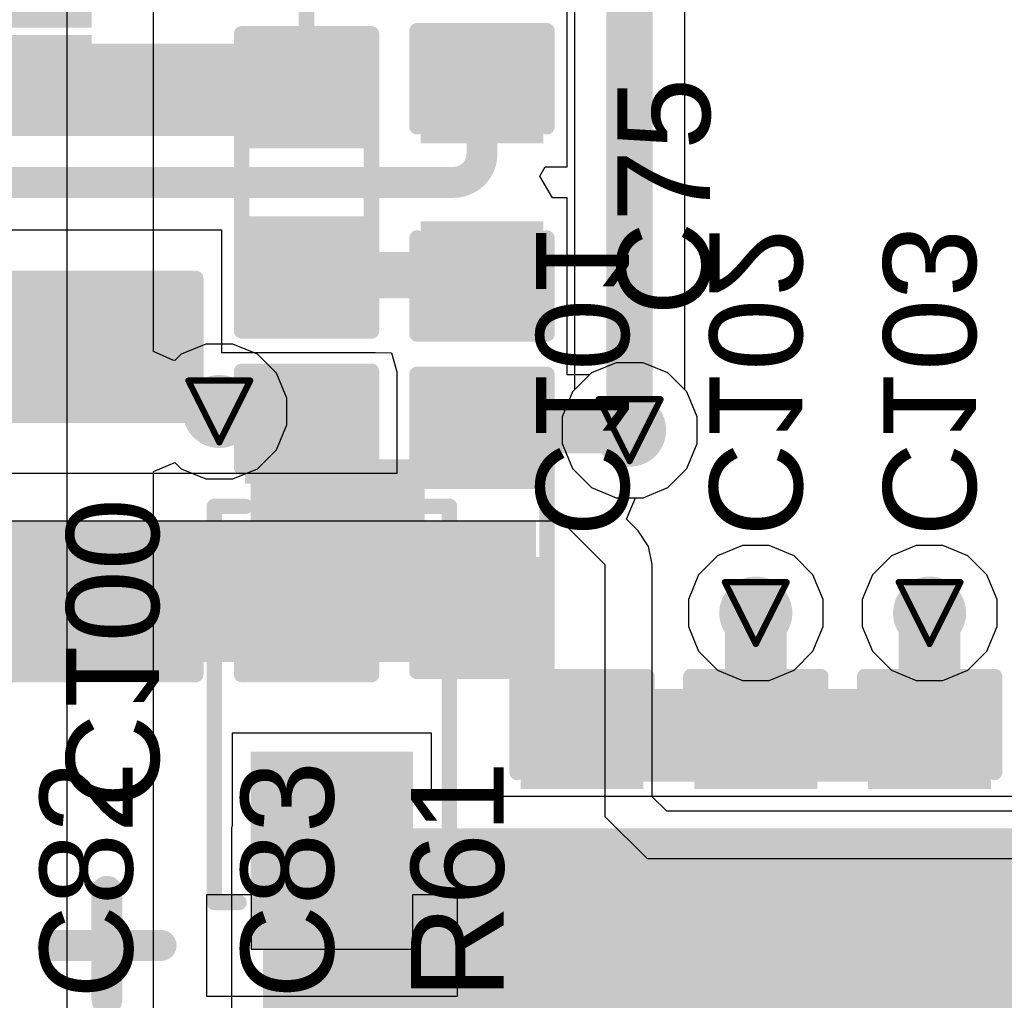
# Model space of a CAD drawing. Header units: inches. Extents: x 0 to 12.2, y 0 to 7.
# Tile 120 of 154: x 2.327 to 2.645, y 3.984 to 4.301. Entities that reach past the tile are written whole.
import ezdxf

# ---------------------------------------------------------------- set-up
doc = ezdxf.new("R2010")
doc.units = ezdxf.units.IN
doc.header["$MEASUREMENT"] = 0
for name, color, linetype in [('Bottom Layer', 5, 'Continuous'), ('Bottom Overlay', 54, 'Continuous'), ('Bottom Paste', 16, 'Continuous'), ('Bottom Solder', 6, 'Continuous'), ('Drill Drawing', 1, 'Continuous'), ('Layer 1', 16, 'Continuous'), ('Layer 2', 76, 'Continuous'), ('Top Layer', 1, 'Continuous'), ('Top Overlay', 2, 'Continuous'), ('Top Paste', 8, 'Continuous'), ('Top Solder', 216, 'Continuous'), ('Via Holes', 16, 'Continuous')]:
    doc.layers.add(name, color=color, linetype=linetype)
doc.styles.add('Arial', font='txt', dxfattribs={"height": 0.2})

# ---------------------------------------------------------------- blocks, each defined once
blk = doc.blocks.new('SOT_563_11')
at = {"layer": 'Top Layer'}
for points in [[(-0.01193, 0.02559), (-0.01193, 0.01378), (-0.03831, 0.01378), (-0.03831, 0.02559)], [(0.03831, 0.02559), (0.03831, 0.01378), (0.01193, 0.01378), (0.01193, 0.02559)], [(-0.01193, 0.00591), (-0.01193, -0.00591), (-0.03831, -0.00591), (-0.03831, 0.00591)], [(0.03831, 0.00591), (0.03831, -0.00591), (0.01193, -0.00591), (0.01193, 0.00591)], [(-0.01193, -0.01378), (-0.01193, -0.02559), (-0.03831, -0.02559), (-0.03831, -0.01378)], [(0.03831, -0.01378), (0.03831, -0.02559), (0.01193, -0.02559), (0.01193, -0.01378)]]:
    blk.add_hatch(color=1, dxfattribs=at).paths.add_polyline_path(points)
at = {"layer": 'Top Paste'}
for points in [[(-0.01193, 0.02559), (-0.01193, 0.01378), (-0.03831, 0.01378), (-0.03831, 0.02559)], [(0.03831, 0.02559), (0.03831, 0.01378), (0.01193, 0.01378), (0.01193, 0.02559)], [(-0.01193, 0.00591), (-0.01193, -0.00591), (-0.03831, -0.00591), (-0.03831, 0.00591)], [(0.03831, 0.00591), (0.03831, -0.00591), (0.01193, -0.00591), (0.01193, 0.00591)], [(-0.01193, -0.01378), (-0.01193, -0.02559), (-0.03831, -0.02559), (-0.03831, -0.01378)], [(0.03831, -0.01378), (0.03831, -0.02559), (0.01193, -0.02559), (0.01193, -0.01378)]]:
    blk.add_hatch(color=8, dxfattribs=at).paths.add_polyline_path(points)
at = {"layer": 'Top Solder'}
for points in [[(-0.00917, 0.02835), (-0.00917, 0.01102), (-0.04106, 0.01102), (-0.04106, 0.02835)], [(0.04106, 0.02835), (0.04106, 0.01102), (0.00917, 0.01102), (0.00917, 0.02835)], [(-0.00917, 0.00866), (-0.00917, -0.00866), (-0.04106, -0.00866), (-0.04106, 0.00866)], [(0.04106, 0.00866), (0.04106, -0.00866), (0.00917, -0.00866), (0.00917, 0.00866)], [(-0.00917, -0.01102), (-0.00917, -0.02835), (-0.04106, -0.02835), (-0.04106, -0.01102)], [(0.04106, -0.01102), (0.04106, -0.02835), (0.00917, -0.02835), (0.00917, -0.01102)]]:
    blk.add_hatch(color=216, dxfattribs=at).paths.add_polyline_path(points)
at = {"layer": 'Top Overlay'}
for points, const_width in [([(-0.02987, 0.0355), (0.02918, 0.0355)], 0.005), ([(-0.04804, 0.01595), (-0.04804, 0.02595)], 0.00787), ([(-0.04804, 0.02595), (-0.04304, 0.02095)], 0.00787), ([(-0.04804, 0.01595), (-0.04304, 0.02095)], 0.00787), ([(-0.02987, -0.0355), (0.02918, -0.0355)], 0.005)]:
    blk.add_lwpolyline(points, dxfattribs=dict(at, const_width=const_width))
for points, const_width in [([(-0.03112, 0.0355, 1), (-0.02862, 0.0355, 1)], 0.0025), ([(0.02793, 0.0355, 1), (0.03043, 0.0355, 1)], 0.0025), ([(-0.05001, 0.02595, 1), (-0.04607, 0.02595, 1)], 0.00394), ([(-0.05001, 0.02595, 1), (-0.04607, 0.02595, 1)], 0.00394), ([(-0.04501, 0.02095, 1), (-0.04107, 0.02095, 1)], 0.00394), ([(-0.04501, 0.02095, 1), (-0.04107, 0.02095, 1)], 0.00394), ([(-0.05001, 0.01595, 1), (-0.04607, 0.01595, 1)], 0.00394), ([(-0.05001, 0.01595, 1), (-0.04607, 0.01595, 1)], 0.00394), ([(-0.03112, -0.0355, 1), (-0.02862, -0.0355, 1)], 0.0025), ([(0.02793, -0.0355, 1), (0.03043, -0.0355, 1)], 0.0025)]:
    blk.add_lwpolyline(points, format="xyb", close=True, dxfattribs=dict(at, const_width=const_width))
blk = doc.blocks.new('R___0603_103')
at = {"layer": 'Top Layer'}
for points in [[(-0.015, 0.0175), (-0.015, -0.0175), (-0.045, -0.0175), (-0.045, 0.0175)], [(0.045, 0.0175), (0.045, -0.0175), (0.015, -0.0175), (0.015, 0.0175)]]:
    blk.add_hatch(color=1, dxfattribs=at).paths.add_polyline_path(points)
at = {"layer": 'Top Paste'}
for points in [[(-0.015, 0.0175), (-0.015, -0.0175), (-0.045, -0.0175), (-0.045, 0.0175)], [(0.045, 0.0175), (0.045, -0.0175), (0.015, -0.0175), (0.015, 0.0175)]]:
    blk.add_hatch(color=8, dxfattribs=at).paths.add_polyline_path(points)
at = {"layer": 'Top Solder'}
for points in [[(-0.011, 0.0215), (-0.011, -0.0215), (-0.049, -0.0215), (-0.049, 0.0215)], [(0.049, 0.0215), (0.049, -0.0215), (0.011, -0.0215), (0.011, 0.0215)]]:
    blk.add_hatch(color=216, dxfattribs=at).paths.add_polyline_path(points)
at = {"layer": 'Top Overlay', "const_width": 0.005}
for points in [[(-0.048, -0.021), (-0.048, 0.021)], [(0.048, 0.021), (-0.048, 0.021)], [(0.048, -0.021), (0.048, 0.021)], [(0.048, -0.021), (-0.048, -0.021)]]:
    blk.add_lwpolyline(points, dxfattribs=at)
at = {"layer": 'Top Overlay', "const_width": 0.0025}
for points in [[(-0.04925, 0.021, 1), (-0.04675, 0.021, 1)], [(-0.04925, 0.021, 1), (-0.04675, 0.021, 1)], [(0.04675, 0.021, 1), (0.04925, 0.021, 1)], [(0.04675, 0.021, 1), (0.04925, 0.021, 1)], [(-0.04925, -0.021, 1), (-0.04675, -0.021, 1)], [(-0.04925, -0.021, 1), (-0.04675, -0.021, 1)], [(0.04675, -0.021, 1), (0.04925, -0.021, 1)], [(0.04675, -0.021, 1), (0.04925, -0.021, 1)]]:
    blk.add_lwpolyline(points, format="xyb", close=True, dxfattribs=at)
blk = doc.blocks.new('R___0603_106')
at = {"layer": 'Top Layer'}
for points in [[(-0.015, 0.0175), (-0.015, -0.0175), (-0.045, -0.0175), (-0.045, 0.0175)], [(0.045, 0.0175), (0.045, -0.0175), (0.015, -0.0175), (0.015, 0.0175)]]:
    blk.add_hatch(color=1, dxfattribs=at).paths.add_polyline_path(points)
at = {"layer": 'Top Paste'}
for points in [[(-0.015, 0.0175), (-0.015, -0.0175), (-0.045, -0.0175), (-0.045, 0.0175)], [(0.045, 0.0175), (0.045, -0.0175), (0.015, -0.0175), (0.015, 0.0175)]]:
    blk.add_hatch(color=8, dxfattribs=at).paths.add_polyline_path(points)
at = {"layer": 'Top Solder'}
for points in [[(-0.011, 0.0215), (-0.011, -0.0215), (-0.049, -0.0215), (-0.049, 0.0215)], [(0.049, 0.0215), (0.049, -0.0215), (0.011, -0.0215), (0.011, 0.0215)]]:
    blk.add_hatch(color=216, dxfattribs=at).paths.add_polyline_path(points)
at = {"layer": 'Top Overlay', "const_width": 0.005}
for points in [[(-0.048, -0.021), (-0.048, 0.021)], [(0.048, 0.021), (-0.048, 0.021)], [(0.048, -0.021), (0.048, 0.021)], [(0.048, -0.021), (-0.048, -0.021)]]:
    blk.add_lwpolyline(points, dxfattribs=at)
at = {"layer": 'Top Overlay', "const_width": 0.0025}
for points in [[(-0.04925, 0.021, 1), (-0.04675, 0.021, 1)], [(-0.04925, 0.021, 1), (-0.04675, 0.021, 1)], [(0.04675, 0.021, 1), (0.04925, 0.021, 1)], [(0.04675, 0.021, 1), (0.04925, 0.021, 1)], [(-0.04925, -0.021, 1), (-0.04675, -0.021, 1)], [(-0.04925, -0.021, 1), (-0.04675, -0.021, 1)], [(0.04675, -0.021, 1), (0.04925, -0.021, 1)], [(0.04675, -0.021, 1), (0.04925, -0.021, 1)]]:
    blk.add_lwpolyline(points, format="xyb", close=True, dxfattribs=at)
blk = doc.blocks.new('C___0603_B_253')
at = {"layer": 'Bottom Layer'}
for points in [[(-0.045, -0.0175), (-0.045, 0.0175), (-0.015, 0.0175), (-0.015, -0.0175)], [(0.015, -0.0175), (0.015, 0.0175), (0.045, 0.0175), (0.045, -0.0175)]]:
    blk.add_hatch(color=5, dxfattribs=at).paths.add_polyline_path(points)
at = {"layer": 'Bottom Paste'}
for points in [[(-0.045, -0.0175), (-0.045, 0.0175), (-0.015, 0.0175), (-0.015, -0.0175)], [(0.015, -0.0175), (0.015, 0.0175), (0.045, 0.0175), (0.045, -0.0175)]]:
    blk.add_hatch(color=16, dxfattribs=at).paths.add_polyline_path(points)
at = {"layer": 'Bottom Solder'}
for points in [[(-0.04736, -0.01986), (-0.04736, 0.01986), (-0.01264, 0.01986), (-0.01264, -0.01986)], [(0.01264, -0.01986), (0.01264, 0.01986), (0.04736, 0.01986), (0.04736, -0.01986)]]:
    blk.add_hatch(color=6, dxfattribs=at).paths.add_polyline_path(points)
at = {"layer": 'Bottom Overlay', "const_width": 0.005}
for points in [[(-0.049, -0.021), (-0.049, 0.021)], [(-0.018, 0.021), (-0.049, 0.021)], [(0.049, 0.021), (0.018, 0.021)], [(0.049, -0.021), (0.049, 0.021)], [(-0.018, -0.021), (-0.049, -0.021)], [(0.049, -0.021), (0.018, -0.021)]]:
    blk.add_lwpolyline(points, dxfattribs=at)
at = {"layer": 'Bottom Overlay', "const_width": 0.0025}
for points in [[(-0.05025, 0.021, 1), (-0.04775, 0.021, 1)], [(-0.05025, 0.021, 1), (-0.04775, 0.021, 1)], [(-0.01925, 0.021, 1), (-0.01675, 0.021, 1)], [(0.01675, 0.021, 1), (0.01925, 0.021, 1)], [(0.04775, 0.021, 1), (0.05025, 0.021, 1)], [(0.04775, 0.021, 1), (0.05025, 0.021, 1)], [(-0.05025, -0.021, 1), (-0.04775, -0.021, 1)], [(-0.05025, -0.021, 1), (-0.04775, -0.021, 1)], [(-0.01925, -0.021, 1), (-0.01675, -0.021, 1)], [(0.01675, -0.021, 1), (0.01925, -0.021, 1)], [(0.04775, -0.021, 1), (0.05025, -0.021, 1)], [(0.04775, -0.021, 1), (0.05025, -0.021, 1)]]:
    blk.add_lwpolyline(points, format="xyb", close=True, dxfattribs=at)
blk = doc.blocks.new('C___0603_B_254')
at = {"layer": 'Bottom Layer'}
for points in [[(-0.045, -0.0175), (-0.045, 0.0175), (-0.015, 0.0175), (-0.015, -0.0175)], [(0.015, -0.0175), (0.015, 0.0175), (0.045, 0.0175), (0.045, -0.0175)]]:
    blk.add_hatch(color=5, dxfattribs=at).paths.add_polyline_path(points)
at = {"layer": 'Bottom Paste'}
for points in [[(-0.045, -0.0175), (-0.045, 0.0175), (-0.015, 0.0175), (-0.015, -0.0175)], [(0.015, -0.0175), (0.015, 0.0175), (0.045, 0.0175), (0.045, -0.0175)]]:
    blk.add_hatch(color=16, dxfattribs=at).paths.add_polyline_path(points)
at = {"layer": 'Bottom Solder'}
for points in [[(-0.04736, -0.01986), (-0.04736, 0.01986), (-0.01264, 0.01986), (-0.01264, -0.01986)], [(0.01264, -0.01986), (0.01264, 0.01986), (0.04736, 0.01986), (0.04736, -0.01986)]]:
    blk.add_hatch(color=6, dxfattribs=at).paths.add_polyline_path(points)
at = {"layer": 'Bottom Overlay', "const_width": 0.005}
for points in [[(-0.049, -0.021), (-0.049, 0.021)], [(-0.018, 0.021), (-0.049, 0.021)], [(0.049, 0.021), (0.018, 0.021)], [(0.049, -0.021), (0.049, 0.021)], [(-0.018, -0.021), (-0.049, -0.021)], [(0.049, -0.021), (0.018, -0.021)]]:
    blk.add_lwpolyline(points, dxfattribs=at)
at = {"layer": 'Bottom Overlay', "const_width": 0.0025}
for points in [[(-0.05025, 0.021, 1), (-0.04775, 0.021, 1)], [(-0.05025, 0.021, 1), (-0.04775, 0.021, 1)], [(-0.01925, 0.021, 1), (-0.01675, 0.021, 1)], [(0.01675, 0.021, 1), (0.01925, 0.021, 1)], [(0.04775, 0.021, 1), (0.05025, 0.021, 1)], [(0.04775, 0.021, 1), (0.05025, 0.021, 1)], [(-0.05025, -0.021, 1), (-0.04775, -0.021, 1)], [(-0.05025, -0.021, 1), (-0.04775, -0.021, 1)], [(-0.01925, -0.021, 1), (-0.01675, -0.021, 1)], [(0.01675, -0.021, 1), (0.01925, -0.021, 1)], [(0.04775, -0.021, 1), (0.05025, -0.021, 1)], [(0.04775, -0.021, 1), (0.05025, -0.021, 1)]]:
    blk.add_lwpolyline(points, format="xyb", close=True, dxfattribs=at)
blk = doc.blocks.new('C___0603_B_255')
at = {"layer": 'Bottom Layer'}
for points in [[(-0.045, -0.0175), (-0.045, 0.0175), (-0.015, 0.0175), (-0.015, -0.0175)], [(0.015, -0.0175), (0.015, 0.0175), (0.045, 0.0175), (0.045, -0.0175)]]:
    blk.add_hatch(color=5, dxfattribs=at).paths.add_polyline_path(points)
at = {"layer": 'Bottom Paste'}
for points in [[(-0.045, -0.0175), (-0.045, 0.0175), (-0.015, 0.0175), (-0.015, -0.0175)], [(0.015, -0.0175), (0.015, 0.0175), (0.045, 0.0175), (0.045, -0.0175)]]:
    blk.add_hatch(color=16, dxfattribs=at).paths.add_polyline_path(points)
at = {"layer": 'Bottom Solder'}
for points in [[(-0.04736, -0.01986), (-0.04736, 0.01986), (-0.01264, 0.01986), (-0.01264, -0.01986)], [(0.01264, -0.01986), (0.01264, 0.01986), (0.04736, 0.01986), (0.04736, -0.01986)]]:
    blk.add_hatch(color=6, dxfattribs=at).paths.add_polyline_path(points)
at = {"layer": 'Bottom Overlay', "const_width": 0.005}
for points in [[(-0.049, -0.021), (-0.049, 0.021)], [(-0.018, 0.021), (-0.049, 0.021)], [(0.049, 0.021), (0.018, 0.021)], [(0.049, -0.021), (0.049, 0.021)], [(-0.018, -0.021), (-0.049, -0.021)], [(0.049, -0.021), (0.018, -0.021)]]:
    blk.add_lwpolyline(points, dxfattribs=at)
at = {"layer": 'Bottom Overlay', "const_width": 0.0025}
for points in [[(-0.05025, 0.021, 1), (-0.04775, 0.021, 1)], [(-0.05025, 0.021, 1), (-0.04775, 0.021, 1)], [(-0.01925, 0.021, 1), (-0.01675, 0.021, 1)], [(0.01675, 0.021, 1), (0.01925, 0.021, 1)], [(0.04775, 0.021, 1), (0.05025, 0.021, 1)], [(0.04775, 0.021, 1), (0.05025, 0.021, 1)], [(-0.05025, -0.021, 1), (-0.04775, -0.021, 1)], [(-0.05025, -0.021, 1), (-0.04775, -0.021, 1)], [(-0.01925, -0.021, 1), (-0.01675, -0.021, 1)], [(0.01675, -0.021, 1), (0.01925, -0.021, 1)], [(0.04775, -0.021, 1), (0.05025, -0.021, 1)], [(0.04775, -0.021, 1), (0.05025, -0.021, 1)]]:
    blk.add_lwpolyline(points, format="xyb", close=True, dxfattribs=at)
blk = doc.blocks.new('C____A_B_256')
at = {"layer": 'Bottom Layer'}
for points in [[(-0.0752, 0.02224), (-0.01929, 0.02224), (-0.01929, -0.02224), (-0.0752, -0.02224)], [(0.01929, 0.02224), (0.0752, 0.02224), (0.0752, -0.02224), (0.01929, -0.02224)]]:
    blk.add_hatch(color=5, dxfattribs=at).paths.add_polyline_path(points)
at = {"layer": 'Bottom Paste'}
for points in [[(-0.0752, 0.02224), (-0.01929, 0.02224), (-0.01929, -0.02224), (-0.0752, -0.02224)], [(0.01929, 0.02224), (0.0752, 0.02224), (0.0752, -0.02224), (0.01929, -0.02224)]]:
    blk.add_hatch(color=16, dxfattribs=at).paths.add_polyline_path(points)
at = {"layer": 'Bottom Solder'}
for points in [[(-0.0792, 0.02624), (-0.01529, 0.02624), (-0.01529, -0.02624), (-0.0792, -0.02624)], [(0.01529, 0.02624), (0.0792, 0.02624), (0.0792, -0.02624), (0.01529, -0.02624)]]:
    blk.add_hatch(color=6, dxfattribs=at).paths.add_polyline_path(points)
at = {"layer": 'Bottom Overlay', "const_width": 0.005}
for points in [[(-0.064, 0.038), (0.064, 0.038)], [(-0.064, 0.038), (-0.064, 0.03)], [(0.064, 0.038), (0.064, 0.028)], [(-0.064, -0.03), (-0.064, -0.038)], [(0.064, -0.028), (0.064, -0.038)], [(-0.064, -0.038), (0.064, -0.038)]]:
    blk.add_lwpolyline(points, dxfattribs=at)
at = {"layer": 'Bottom Overlay', "const_width": 0.0025}
for points in [[(-0.06525, 0.038, 1), (-0.06275, 0.038, 1)], [(-0.06525, 0.038, 1), (-0.06275, 0.038, 1)], [(0.06275, 0.038, 1), (0.06525, 0.038, 1)], [(0.06275, 0.038, 1), (0.06525, 0.038, 1)], [(-0.06525, 0.03, 1), (-0.06275, 0.03, 1)], [(0.06275, 0.028, 1), (0.06525, 0.028, 1)], [(-0.06525, -0.03, 1), (-0.06275, -0.03, 1)], [(0.06275, -0.028, 1), (0.06525, -0.028, 1)], [(-0.06525, -0.038, 1), (-0.06275, -0.038, 1)], [(-0.06525, -0.038, 1), (-0.06275, -0.038, 1)], [(0.06275, -0.038, 1), (0.06525, -0.038, 1)], [(0.06275, -0.038, 1), (0.06525, -0.038, 1)]]:
    blk.add_lwpolyline(points, format="xyb", close=True, dxfattribs=at)
blk = doc.blocks.new('C___0603_273')
at = {"layer": 'Top Layer'}
for points in [[(-0.015, 0.0175), (-0.015, -0.0175), (-0.045, -0.0175), (-0.045, 0.0175)], [(0.045, 0.0175), (0.045, -0.0175), (0.015, -0.0175), (0.015, 0.0175)]]:
    blk.add_hatch(color=1, dxfattribs=at).paths.add_polyline_path(points)
at = {"layer": 'Top Paste'}
for points in [[(-0.015, 0.0175), (-0.015, -0.0175), (-0.045, -0.0175), (-0.045, 0.0175)], [(0.045, 0.0175), (0.045, -0.0175), (0.015, -0.0175), (0.015, 0.0175)]]:
    blk.add_hatch(color=8, dxfattribs=at).paths.add_polyline_path(points)
at = {"layer": 'Top Solder'}
for points in [[(-0.01264, 0.01986), (-0.01264, -0.01986), (-0.04736, -0.01986), (-0.04736, 0.01986)], [(0.04736, 0.01986), (0.04736, -0.01986), (0.01264, -0.01986), (0.01264, 0.01986)]]:
    blk.add_hatch(color=216, dxfattribs=at).paths.add_polyline_path(points)
at = {"layer": 'Top Overlay', "const_width": 0.005}
for points in [[(-0.049, -0.021), (-0.049, 0.021)], [(-0.018, 0.021), (-0.049, 0.021)], [(0.049, 0.021), (0.018, 0.021)], [(0.049, -0.021), (0.049, 0.021)], [(-0.018, -0.021), (-0.049, -0.021)], [(0.049, -0.021), (0.018, -0.021)]]:
    blk.add_lwpolyline(points, dxfattribs=at)
at = {"layer": 'Top Overlay', "const_width": 0.0025}
for points in [[(-0.05025, 0.021, 1), (-0.04775, 0.021, 1)], [(-0.05025, 0.021, 1), (-0.04775, 0.021, 1)], [(-0.01925, 0.021, 1), (-0.01675, 0.021, 1)], [(0.01675, 0.021, 1), (0.01925, 0.021, 1)], [(0.04775, 0.021, 1), (0.05025, 0.021, 1)], [(0.04775, 0.021, 1), (0.05025, 0.021, 1)], [(-0.05025, -0.021, 1), (-0.04775, -0.021, 1)], [(-0.05025, -0.021, 1), (-0.04775, -0.021, 1)], [(-0.01925, -0.021, 1), (-0.01675, -0.021, 1)], [(0.01675, -0.021, 1), (0.01925, -0.021, 1)], [(0.04775, -0.021, 1), (0.05025, -0.021, 1)], [(0.04775, -0.021, 1), (0.05025, -0.021, 1)]]:
    blk.add_lwpolyline(points, format="xyb", close=True, dxfattribs=at)
blk = doc.blocks.new('C___0805_274')
at = {"layer": 'Top Layer'}
for points in [[(-0.06, 0.03), (-0.02, 0.03), (-0.02, -0.03), (-0.06, -0.03)], [(0.02, 0.03), (0.06, 0.03), (0.06, -0.03), (0.02, -0.03)]]:
    blk.add_hatch(color=1, dxfattribs=at).paths.add_polyline_path(points)
at = {"layer": 'Top Paste'}
for points in [[(-0.06, 0.03), (-0.02, 0.03), (-0.02, -0.03), (-0.06, -0.03)], [(0.02, 0.03), (0.06, 0.03), (0.06, -0.03), (0.02, -0.03)]]:
    blk.add_hatch(color=8, dxfattribs=at).paths.add_polyline_path(points)
at = {"layer": 'Top Solder'}
for points in [[(-0.06276, 0.03276), (-0.01724, 0.03276), (-0.01724, -0.03276), (-0.06276, -0.03276)], [(0.01724, 0.03276), (0.06276, 0.03276), (0.06276, -0.03276), (0.01724, -0.03276)]]:
    blk.add_hatch(color=216, dxfattribs=at).paths.add_polyline_path(points)
at = {"layer": 'Top Overlay', "const_width": 0.005}
for points in [[(-0.024, 0.034), (-0.064, 0.034)], [(-0.064, -0.034), (-0.064, 0.034)], [(0.064, 0.034), (0.024, 0.034)], [(0.064, -0.034), (0.064, 0.034)], [(-0.024, -0.034), (-0.064, -0.034)], [(0.064, -0.034), (0.024, -0.034)]]:
    blk.add_lwpolyline(points, dxfattribs=at)
at = {"layer": 'Top Overlay', "const_width": 0.0025}
for points in [[(-0.06525, 0.034, 1), (-0.06275, 0.034, 1)], [(-0.06525, 0.034, 1), (-0.06275, 0.034, 1)], [(-0.02525, 0.034, 1), (-0.02275, 0.034, 1)], [(0.02275, 0.034, 1), (0.02525, 0.034, 1)], [(0.06275, 0.034, 1), (0.06525, 0.034, 1)], [(0.06275, 0.034, 1), (0.06525, 0.034, 1)], [(-0.06525, -0.034, 1), (-0.06275, -0.034, 1)], [(-0.06525, -0.034, 1), (-0.06275, -0.034, 1)], [(-0.02525, -0.034, 1), (-0.02275, -0.034, 1)], [(0.02275, -0.034, 1), (0.02525, -0.034, 1)], [(0.06275, -0.034, 1), (0.06525, -0.034, 1)], [(0.06275, -0.034, 1), (0.06525, -0.034, 1)]]:
    blk.add_lwpolyline(points, format="xyb", close=True, dxfattribs=at)
blk = doc.blocks.new('C___0603_281')
at = {"layer": 'Top Layer'}
for points in [[(-0.015, 0.0175), (-0.015, -0.0175), (-0.045, -0.0175), (-0.045, 0.0175)], [(0.045, 0.0175), (0.045, -0.0175), (0.015, -0.0175), (0.015, 0.0175)]]:
    blk.add_hatch(color=1, dxfattribs=at).paths.add_polyline_path(points)
at = {"layer": 'Top Paste'}
for points in [[(-0.015, 0.0175), (-0.015, -0.0175), (-0.045, -0.0175), (-0.045, 0.0175)], [(0.045, 0.0175), (0.045, -0.0175), (0.015, -0.0175), (0.015, 0.0175)]]:
    blk.add_hatch(color=8, dxfattribs=at).paths.add_polyline_path(points)
at = {"layer": 'Top Solder'}
for points in [[(-0.01264, 0.01986), (-0.01264, -0.01986), (-0.04736, -0.01986), (-0.04736, 0.01986)], [(0.04736, 0.01986), (0.04736, -0.01986), (0.01264, -0.01986), (0.01264, 0.01986)]]:
    blk.add_hatch(color=216, dxfattribs=at).paths.add_polyline_path(points)
at = {"layer": 'Top Overlay', "const_width": 0.005}
for points in [[(-0.049, 0.021), (-0.049, -0.021)], [(-0.049, 0.021), (-0.018, 0.021)], [(0.018, 0.021), (0.049, 0.021)], [(0.049, 0.021), (0.049, -0.021)], [(-0.049, -0.021), (-0.018, -0.021)], [(0.018, -0.021), (0.049, -0.021)]]:
    blk.add_lwpolyline(points, dxfattribs=at)
at = {"layer": 'Top Overlay', "const_width": 0.0025}
for points in [[(-0.05025, 0.021, 1), (-0.04775, 0.021, 1)], [(-0.05025, 0.021, 1), (-0.04775, 0.021, 1)], [(-0.01925, 0.021, 1), (-0.01675, 0.021, 1)], [(0.01675, 0.021, 1), (0.01925, 0.021, 1)], [(0.04775, 0.021, 1), (0.05025, 0.021, 1)], [(0.04775, 0.021, 1), (0.05025, 0.021, 1)], [(-0.05025, -0.021, 1), (-0.04775, -0.021, 1)], [(-0.05025, -0.021, 1), (-0.04775, -0.021, 1)], [(-0.01925, -0.021, 1), (-0.01675, -0.021, 1)], [(0.01675, -0.021, 1), (0.01925, -0.021, 1)], [(0.04775, -0.021, 1), (0.05025, -0.021, 1)], [(0.04775, -0.021, 1), (0.05025, -0.021, 1)]]:
    blk.add_lwpolyline(points, format="xyb", close=True, dxfattribs=at)

msp = doc.modelspace()

# ---------------------------------------------------------------- hatches: boundary and pattern name
at = {"layer": 'Bottom Layer'}
h = msp.add_hatch(color=5, dxfattribs=at)
edge = h.paths.add_edge_path()
edge.add_arc((2.39133, 4.17404), 0.01181, 0, 360)
h = msp.add_hatch(color=5, dxfattribs=at)
edge = h.paths.add_edge_path()
edge.add_arc((2.524, 4.168), 0.01181, 0, 360)
h = msp.add_hatch(color=5, dxfattribs=at)
edge = h.paths.add_edge_path()
edge.add_arc((2.5648, 4.1089), 0.01181, 0, 360)
h = msp.add_hatch(color=5, dxfattribs=at)
edge = h.paths.add_edge_path()
edge.add_arc((2.62098, 4.1089), 0.01181, 0, 360)
for points in [[(2.49112, 4.05437), (2.63848, 4.05437), (2.63848, 4.08437), (2.49112, 4.08437)], [(2.40547, 3.83852), (2.69466, 3.83852), (2.69466, 4.03937), (2.40547, 4.03937)]]:
    msp.add_hatch(color=5, dxfattribs=at).paths.add_polyline_path(points)
at = {"layer": 'Layer 1'}
h = msp.add_hatch(color=16, dxfattribs=at)
edge = h.paths.add_edge_path()
edge.add_arc((2.39133, 4.17404), 0.01181, 0, 360)
h = msp.add_hatch(color=16, dxfattribs=at)
edge = h.paths.add_edge_path()
edge.add_arc((2.524, 4.168), 0.01181, 0, 360)
h = msp.add_hatch(color=16, dxfattribs=at)
edge = h.paths.add_edge_path()
edge.add_arc((2.5648, 4.1089), 0.01181, 0, 360)
h = msp.add_hatch(color=16, dxfattribs=at)
edge = h.paths.add_edge_path()
edge.add_arc((2.62098, 4.1089), 0.01181, 0, 360)
at = {"layer": 'Layer 2'}
h = msp.add_hatch(color=76, dxfattribs=at)
edge = h.paths.add_edge_path()
edge.add_arc((2.39133, 4.17404), 0.01181, 0, 360)
h = msp.add_hatch(color=76, dxfattribs=at)
edge = h.paths.add_edge_path()
edge.add_arc((2.524, 4.168), 0.01181, 0, 360)
h = msp.add_hatch(color=76, dxfattribs=at)
edge = h.paths.add_edge_path()
edge.add_arc((2.5648, 4.1089), 0.01181, 0, 360)
h = msp.add_hatch(color=76, dxfattribs=at)
edge = h.paths.add_edge_path()
edge.add_arc((2.62098, 4.1089), 0.01181, 0, 360)
at = {"layer": 'Top Layer'}
for points in [[(2.32093, 4.26309), (2.43703, 4.26309), (2.43703, 4.29296), (2.32093, 4.29296)], [(2.03539, 4.09304), (2.49376, 4.09304), (2.49376, 4.13872), (2.03539, 4.13872)]]:
    msp.add_hatch(color=1, dxfattribs=at).paths.add_polyline_path(points)
h = msp.add_hatch(color=1, dxfattribs=at)
edge = h.paths.add_edge_path()
edge.add_arc((2.39133, 4.17404), 0.01181, 0, 360)
h = msp.add_hatch(color=1, dxfattribs=at)
edge = h.paths.add_edge_path()
edge.add_arc((2.524, 4.168), 0.01181, 0, 360)
h = msp.add_hatch(color=1, dxfattribs=at)
edge = h.paths.add_edge_path()
edge.add_arc((2.5648, 4.1089), 0.01181, 0, 360)
h = msp.add_hatch(color=1, dxfattribs=at)
edge = h.paths.add_edge_path()
edge.add_arc((2.62098, 4.1089), 0.01181, 0, 360)
at = {"layer": 'Via Holes'}
h = msp.add_hatch(color=7, dxfattribs=at)
edge = h.paths.add_edge_path()
edge.add_arc((2.39133, 4.17404), 0.00591, 0, 360)
h = msp.add_hatch(color=7, dxfattribs=at)
edge = h.paths.add_edge_path()
edge.add_arc((2.524, 4.168), 0.00591, 0, 360)
h = msp.add_hatch(color=7, dxfattribs=at)
edge = h.paths.add_edge_path()
edge.add_arc((2.5648, 4.1089), 0.00591, 0, 360)
h = msp.add_hatch(color=7, dxfattribs=at)
edge = h.paths.add_edge_path()
edge.add_arc((2.62098, 4.1089), 0.00591, 0, 360)

# ---------------------------------------------------------------- linework, layer by layer
at = {"layer": 'Bottom Layer'}
for p, q in [((2.54184, 4.181), (2.54184, 4.485)), ((2.50616, 4.48081), (2.50616, 4.181)), ((2.50551, 4.18035), (2.50219, 4.17234)), ((2.50616, 4.181), (2.50551, 4.18035)), ((2.54249, 4.18035), (2.54184, 4.181)), ((2.54581, 4.17234), (2.54249, 4.18035)), ((2.50219, 4.17234), (2.50219, 4.16366)), ((2.54581, 4.16366), (2.54581, 4.17234)), ((2.50219, 4.16366), (2.50551, 4.15565)), ((2.54249, 4.15565), (2.54581, 4.16366)), ((2.50551, 4.15565), (2.51165, 4.14951)), ((2.53635, 4.14951), (2.54249, 4.15565)), ((2.51165, 4.14951), (2.51966, 4.14619)), ((2.52834, 4.14619), (2.53635, 4.14951)), ((2.51966, 4.14619), (2.52834, 4.14619)), ((2.45996, 4.07008), (2.39547, 4.07008)), ((2.39547, 4.07008), (2.39547, 4.04036)), ((2.45996, 4.04957), (2.45996, 4.07008)), ((2.69466, 4.04957), (2.45996, 4.04957)), ((2.39547, 4.04036), (2.39528, 4.03937)), ((2.39528, 4.03937), (2.39528, 3.83852))]:
    msp.add_line(p, q, dxfattribs=at)
for points, const_width in [([(2.524, 4.168), (2.524, 4.485)], 0.015), ([(2.5648, 4.06937), (2.5648, 4.1089)], 0.02), ([(2.62098, 4.06937), (2.62098, 4.1089)], 0.02)]:
    msp.add_lwpolyline(points, dxfattribs=dict(at, const_width=const_width))
for points, const_width in [([(2.52025, 4.168, 1), (2.52775, 4.168, 1)], 0.0075), ([(2.5598, 4.1089, 1), (2.5698, 4.1089, 1)], 0.01), ([(2.61598, 4.1089, 1), (2.62598, 4.1089, 1)], 0.01), ([(2.5598, 4.06937, 1), (2.5698, 4.06937, 1)], 0.01), ([(2.61598, 4.06937, 1), (2.62598, 4.06937, 1)], 0.01), ([(2.64894, 3.99437, 1), (2.66394, 3.99437, 1)], 0.015)]:
    msp.add_lwpolyline(points, format="xyb", close=True, dxfattribs=dict(at, const_width=const_width))
at = {"layer": 'Bottom Layer', "const_width": 0.03}
msp.add_lwpolyline([(2.66081, 3.99, -0.414214), (2.65644, 3.99437)], format="xyb", dxfattribs=at)
at = {"layer": 'Bottom Overlay'}
for p, q in [((2.38728, 3.985), (2.38728, 4.01793)), ((2.38728, 4.01793), (2.40158, 4.01793)), ((2.40158, 4.01793), (2.40158, 4.00026)), ((2.45392, 4.00026), (2.45392, 4.01793)), ((2.45392, 4.01793), (2.46822, 4.01793)), ((2.46822, 4.01793), (2.46822, 3.985)), ((2.40158, 4.00026), (2.45392, 4.00026)), ((2.46822, 3.985), (2.38728, 3.985))]:
    msp.add_line(p, q, dxfattribs=at)
at = {"layer": 'Bottom Overlay', "const_width": 0.01}
for points in [[(2.355, 3.98397), (2.355, 4.01897)], [(2.3375, 4.00147), (2.3725, 4.00147)]]:
    msp.add_lwpolyline(points, dxfattribs=at)
at = {"layer": 'Bottom Overlay', "const_width": 0.005}
for points in [[(2.3525, 4.01897, 1), (2.3575, 4.01897, 1)], [(2.335, 4.00147, 1), (2.34, 4.00147, 1)], [(2.37, 4.00147, 1), (2.375, 4.00147, 1)], [(2.3525, 3.98397, 1), (2.3575, 3.98397, 1)]]:
    msp.add_lwpolyline(points, format="xyb", close=True, dxfattribs=at)
at = {"layer": 'Drill Drawing', "const_width": 0.002}
for points in [[(2.38133, 4.18404), (2.40133, 4.18404)], [(2.38133, 4.18404), (2.39133, 4.16404)], [(2.39133, 4.16404), (2.40133, 4.18404)], [(2.514, 4.178), (2.534, 4.178)], [(2.514, 4.178), (2.524, 4.158)], [(2.524, 4.158), (2.534, 4.178)], [(2.5548, 4.1189), (2.5748, 4.1189)], [(2.5548, 4.1189), (2.5648, 4.0989)], [(2.5648, 4.0989), (2.5748, 4.1189)], [(2.61098, 4.1189), (2.63098, 4.1189)], [(2.61098, 4.1189), (2.62098, 4.0989)], [(2.62098, 4.0989), (2.63098, 4.1189)]]:
    msp.add_lwpolyline(points, dxfattribs=at)
at = {"layer": 'Drill Drawing', "const_width": 0.001}
for points in [[(2.38083, 4.18404, 1), (2.38183, 4.18404, 1)], [(2.38083, 4.18404, 1), (2.38183, 4.18404, 1)], [(2.40083, 4.18404, 1), (2.40183, 4.18404, 1)], [(2.40083, 4.18404, 1), (2.40183, 4.18404, 1)], [(2.5135, 4.178, 1), (2.5145, 4.178, 1)], [(2.5135, 4.178, 1), (2.5145, 4.178, 1)], [(2.5335, 4.178, 1), (2.5345, 4.178, 1)], [(2.5335, 4.178, 1), (2.5345, 4.178, 1)], [(2.39083, 4.16404, 1), (2.39183, 4.16404, 1)], [(2.39083, 4.16404, 1), (2.39183, 4.16404, 1)], [(2.5235, 4.158, 1), (2.5245, 4.158, 1)], [(2.5235, 4.158, 1), (2.5245, 4.158, 1)], [(2.5543, 4.1189, 1), (2.5553, 4.1189, 1)], [(2.5543, 4.1189, 1), (2.5553, 4.1189, 1)], [(2.5743, 4.1189, 1), (2.5753, 4.1189, 1)], [(2.5743, 4.1189, 1), (2.5753, 4.1189, 1)], [(2.61048, 4.1189, 1), (2.61148, 4.1189, 1)], [(2.61048, 4.1189, 1), (2.61148, 4.1189, 1)], [(2.63048, 4.1189, 1), (2.63148, 4.1189, 1)], [(2.63048, 4.1189, 1), (2.63148, 4.1189, 1)], [(2.5643, 4.0989, 1), (2.5653, 4.0989, 1)], [(2.5643, 4.0989, 1), (2.5653, 4.0989, 1)], [(2.62048, 4.0989, 1), (2.62148, 4.0989, 1)], [(2.62048, 4.0989, 1), (2.62148, 4.0989, 1)]]:
    msp.add_lwpolyline(points, format="xyb", close=True, dxfattribs=at)
at = {"layer": 'Layer 1'}
for p, q in [((2.51966, 4.18981), (2.51165, 4.18649)), ((2.52834, 4.18981), (2.51966, 4.18981)), ((2.53635, 4.18649), (2.52834, 4.18981)), ((2.51165, 4.18649), (2.50551, 4.18035)), ((2.54249, 4.18035), (2.53635, 4.18649)), ((2.50551, 4.18035), (2.50219, 4.17234)), ((2.54581, 4.17234), (2.54249, 4.18035)), ((2.50219, 4.17234), (2.50219, 4.16366)), ((2.54581, 4.16366), (2.54581, 4.17234)), ((2.50219, 4.16366), (2.50551, 4.15565)), ((2.54249, 4.15565), (2.54581, 4.16366)), ((2.50551, 4.15565), (2.51165, 4.14951)), ((2.53635, 4.14951), (2.54249, 4.15565)), ((2.51165, 4.14951), (2.51966, 4.14619)), ((2.52834, 4.14619), (2.53635, 4.14951)), ((2.51966, 4.14619), (2.52834, 4.14619))]:
    msp.add_line(p, q, dxfattribs=at)
at = {"layer": 'Layer 2'}
for p, q in [((2.37, 4.19346), (2.37, 4.38)), ((2.34201, 4.36399), (2.34201, 3.68831)), ((2.37628, 4.19059), (2.37, 4.19346)), ((2.38699, 4.19585), (2.37897, 4.19253)), ((2.39566, 4.19585), (2.38699, 4.19585)), ((2.40368, 4.19253), (2.39566, 4.19585)), ((2.377, 4.19056), (2.37628, 4.19059)), ((2.37897, 4.19253), (2.377, 4.19056)), ((2.40982, 4.18639), (2.40368, 4.19253)), ((2.51966, 4.18981), (2.51165, 4.18649)), ((2.52834, 4.18981), (2.51966, 4.18981)), ((2.53635, 4.18649), (2.52834, 4.18981)), ((2.51165, 4.18649), (2.50551, 4.18035)), ((2.54249, 4.18035), (2.53635, 4.18649)), ((2.41314, 4.17838), (2.40982, 4.18639)), ((2.50551, 4.18035), (2.50219, 4.17234)), ((2.54581, 4.17234), (2.54249, 4.18035)), ((2.41314, 4.1697), (2.41314, 4.17838)), ((2.50219, 4.17234), (2.50219, 4.16366)), ((2.54581, 4.16366), (2.54581, 4.17234)), ((2.40982, 4.16168), (2.41314, 4.1697)), ((2.40368, 4.15555), (2.40982, 4.16168)), ((2.50219, 4.16366), (2.50551, 4.15565)), ((2.54249, 4.15565), (2.54581, 4.16366)), ((2.37, 4.15462), (2.377, 4.15752)), ((2.37, 2.95377), (2.37, 4.15462)), ((2.377, 4.15752), (2.37897, 4.15555)), ((2.37897, 4.15555), (2.38699, 4.15223)), ((2.39566, 4.15223), (2.40368, 4.15555)), ((2.50551, 4.15565), (2.51165, 4.14951)), ((2.53635, 4.14951), (2.54249, 4.15565)), ((2.38699, 4.15223), (2.39566, 4.15223)), ((2.51165, 4.14951), (2.51966, 4.14619)), ((2.52834, 4.14619), (2.53635, 4.14951)), ((2.51966, 4.14619), (2.52834, 4.14619)), ((2.56046, 4.13071), (2.55245, 4.12739)), ((2.56914, 4.13071), (2.56046, 4.13071)), ((2.57716, 4.12739), (2.56914, 4.13071)), ((2.61664, 4.13071), (2.60863, 4.12739)), ((2.62532, 4.13071), (2.61664, 4.13071)), ((2.63334, 4.12739), (2.62532, 4.13071)), ((2.55245, 4.12739), (2.54631, 4.12125)), ((2.58329, 4.12125), (2.57716, 4.12739)), ((2.60863, 4.12739), (2.60249, 4.12125)), ((2.63947, 4.12125), (2.63334, 4.12739)), ((2.54631, 4.12125), (2.54299, 4.11324)), ((2.58661, 4.11324), (2.58329, 4.12125)), ((2.60249, 4.12125), (2.59917, 4.11324)), ((2.64279, 4.11324), (2.63947, 4.12125)), ((2.54299, 4.11324), (2.54299, 4.10456)), ((2.58661, 4.10456), (2.58661, 4.11324)), ((2.59917, 4.11324), (2.59917, 4.10456)), ((2.64279, 4.10456), (2.64279, 4.11324)), ((2.54299, 4.10456), (2.54631, 4.09654)), ((2.58329, 4.09654), (2.58661, 4.10456)), ((2.59917, 4.10456), (2.60249, 4.09654)), ((2.63947, 4.09654), (2.64279, 4.10456)), ((2.54631, 4.09654), (2.55245, 4.09041)), ((2.57716, 4.09041), (2.58329, 4.09654)), ((2.60249, 4.09654), (2.60863, 4.09041)), ((2.63334, 4.09041), (2.63947, 4.09654)), ((2.55245, 4.09041), (2.56046, 4.08709)), ((2.56914, 4.08709), (2.57716, 4.09041)), ((2.60863, 4.09041), (2.61664, 4.08709)), ((2.62532, 4.08709), (2.63334, 4.09041)), ((2.56046, 4.08709), (2.56914, 4.08709)), ((2.61664, 4.08709), (2.62532, 4.08709))]:
    msp.add_line(p, q, dxfattribs=at)
at = {"layer": 'Top Layer'}
for p, q in [((2.50376, 4.25309), (2.50376, 4.30309)), ((2.49494, 4.25009), (2.49665, 4.25309)), ((2.49665, 4.25309), (2.50376, 4.25309)), ((2.49901, 4.24309), (2.49494, 4.25009)), ((2.50376, 4.24309), (2.49901, 4.24309)), ((2.50376, 4.19309), (2.50376, 4.24309)), ((2.23414, 4.23279), (2.39203, 4.23279)), ((2.39203, 4.23279), (2.39203, 4.19309)), ((2.39203, 4.19309), (2.44178, 4.19309)), ((2.44178, 4.19309), (2.44704, 4.19305)), ((2.44704, 4.19305), (2.44876, 4.18681)), ((2.50376, 4.19304), (2.50376, 4.19309)), ((2.50376, 4.19309), (2.50376, 4.19309)), ((2.50376, 4.18588), (2.50376, 4.19304)), ((2.50376, 4.19304), (2.50376, 4.19304)), ((2.51966, 4.18981), (2.51165, 4.18649)), ((2.52834, 4.18981), (2.51966, 4.18981)), ((2.53635, 4.18649), (2.52834, 4.18981)), ((2.44876, 4.18681), (2.44876, 4.15401)), ((2.51165, 4.18649), (2.51104, 4.18588)), ((2.54249, 4.18035), (2.53635, 4.18649)), ((2.51104, 4.18588), (2.50376, 4.18588)), ((2.54581, 4.17234), (2.54249, 4.18035)), ((2.54581, 4.16366), (2.54581, 4.17234)), ((2.54249, 4.15565), (2.54581, 4.16366)), ((2.53635, 4.14951), (2.54249, 4.15565)), ((2.44876, 4.15401), (2.23928, 4.15401)), ((2.52834, 4.14619), (2.53635, 4.14951)), ((2.52304, 4.13919), (2.52594, 4.14619)), ((2.52594, 4.14619), (2.52834, 4.14619)), ((2.23295, 4.13872), (2.50188, 4.13872)), ((2.50188, 4.13872), (2.51599, 4.12461)), ((2.52681, 4.13542), (2.52304, 4.13919)), ((2.53012, 4.13046), (2.52681, 4.13542)), ((2.53129, 4.12461), (2.53012, 4.13046)), ((2.51599, 4.12461), (2.51599, 4.04319)), ((2.53129, 4.04953), (2.53129, 4.12461)), ((2.53599, 4.04482), (2.53129, 4.04953)), ((2.51599, 4.04319), (2.52966, 4.02953)), ((2.78322, 4.04482), (2.53599, 4.04482)), ((2.52966, 4.02953), (2.78322, 4.02953))]:
    msp.add_line(p, q, dxfattribs=at)
for points, const_width in [([(2.47626, 4.25734), (2.47626, 4.27809)], 0.01), ([(2.19942, 4.24809), (2.46701, 4.24809)], 0.01), ([(2.47626, 4.22809), (2.47626, 4.22809)], 0.007), ([(2.41953, 4.21809), (2.47626, 4.21809)], 0.015), ([(2.47626, 4.16804), (2.524, 4.16804)], 0.015), ([(2.524, 4.168), (2.524, 4.16804)], 0.007)]:
    msp.add_lwpolyline(points, dxfattribs=dict(at, const_width=const_width))
for points, const_width in [([(2.47376, 4.27809, 1), (2.47876, 4.27809, 1)], 0.005), ([(2.47376, 4.25734, 1), (2.47876, 4.25734, 1)], 0.005), ([(2.47376, 4.25734, 1), (2.47876, 4.25734, 1)], 0.005), ([(2.46451, 4.24809, 1), (2.46951, 4.24809, 1)], 0.005), ([(2.46451, 4.24809, 1), (2.46951, 4.24809, 1)], 0.005), ([(2.47451, 4.22809, 1), (2.47801, 4.22809, 1)], 0.0035), ([(2.47451, 4.22809, 1), (2.47801, 4.22809, 1)], 0.0035), ([(2.41578, 4.21809, 1), (2.42328, 4.21809, 1)], 0.0075), ([(2.47251, 4.21809, 1), (2.48001, 4.21809, 1)], 0.0075), ([(2.47251, 4.16804, 1), (2.48001, 4.16804, 1)], 0.0075), ([(2.52025, 4.16804, 1), (2.52775, 4.16804, 1)], 0.0075), ([(2.52225, 4.16804, 1), (2.52575, 4.16804, 1)], 0.0035), ([(2.52225, 4.168, 1), (2.52575, 4.168, 1)], 0.0035)]:
    msp.add_lwpolyline(points, format="xyb", close=True, dxfattribs=dict(at, const_width=const_width))
at = {"layer": 'Top Layer', "const_width": 0.01}
msp.add_lwpolyline([(2.47626, 4.25734, -0.414214), (2.46701, 4.24809)], format="xyb", dxfattribs=at)
at = {"layer": 'Top Overlay', "const_width": 0.005}
msp.add_lwpolyline([(2.41953, 4.29609), (2.41953, 4.34601)], dxfattribs=at)
at = {"layer": 'Top Overlay', "const_width": 0.0025}
msp.add_lwpolyline([(2.41828, 4.29609, 1), (2.42078, 4.29609, 1)], format="xyb", close=True, dxfattribs=at)

# ---------------------------------------------------------------- block references
msp.add_blockref('SOT_563_11', (2.309, 4.30674))
for name, p, rotation in [('R___0603_106', (2.41953, 4.24809), 270), ('C___0603_281', (2.47626, 4.24809), 90), ('C___0805_274', (2.34972, 4.15304), 270), ('C___0603_273', (2.41953, 4.13804), 270), ('R___0603_103', (2.47626, 4.13804), 270), ('C____A_B_256', (2.42772, 4.07937), 90), ('C___0603_B_255', (2.50862, 4.03937), 270), ('C___0603_B_254', (2.5648, 4.03937), 270), ('C___0603_B_253', (2.62098, 4.03937), 270)]:
    msp.add_blockref(name, p, dxfattribs=dict(rotation=rotation))

# ---------------------------------------------------------------- texts
at = {"layer": 'Bottom Overlay', "style": 'Arial', "text_generation_flag": 2}
for s, p in [('C101', (2.49376, 4.13359)), ('C102', (2.54981, 4.13359)), ('C103', (2.60599, 4.13359)), ('C100', (2.34181, 4.04587))]:
    msp.add_text(s, height=0.03, rotation=270, dxfattribs=at).set_placement(p)
at = {"layer": 'Top Overlay', "style": 'Arial'}
for s, p in [('C75', (2.55, 4.20501)), ('C82', (2.36329, 3.98421)), ('C83', (2.42829, 3.98421)), ('R61', (2.48329, 3.98421))]:
    msp.add_text(s, height=0.03, rotation=90, dxfattribs=at).set_placement(p)

doc.saveas('drawing.dxf')
